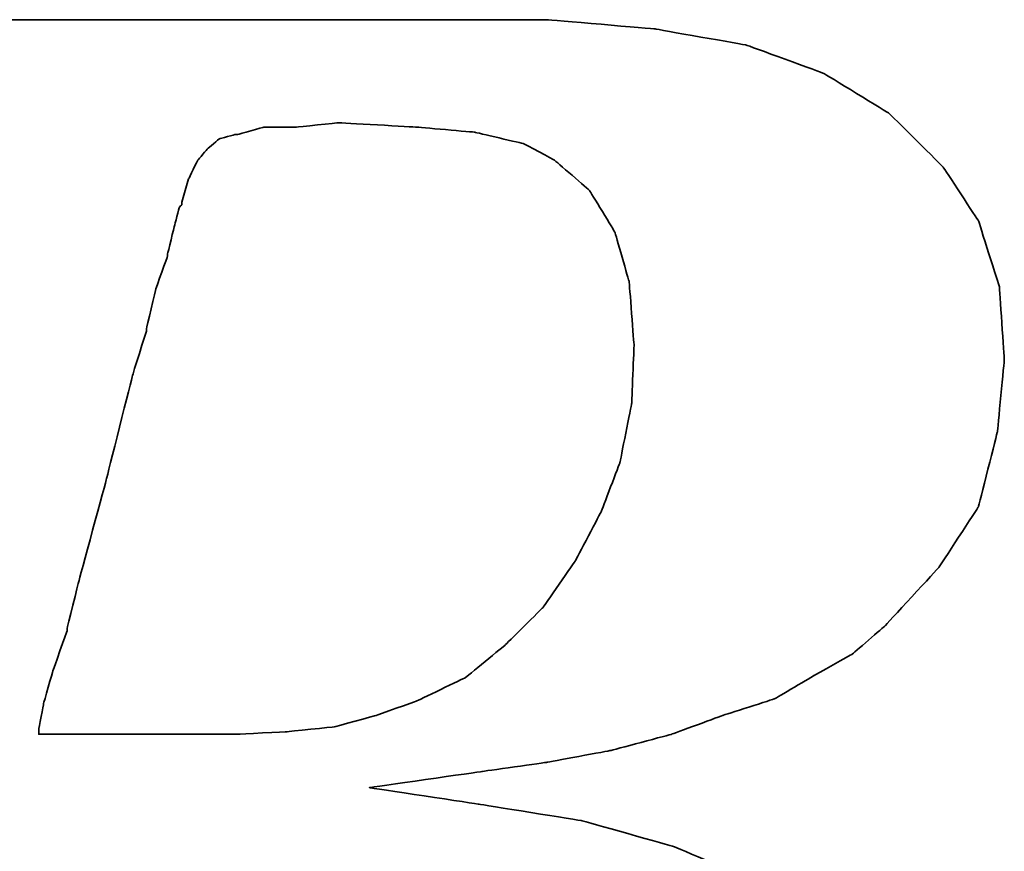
# Model space of a CAD drawing. Header units: millimetres. Extents: x 450 to 829, y 342 to 460.
# Tile 31 of 53: x 698.89 to 701.65, y 379.05 to 381.38. Entities that reach past the tile are written whole.
import ezdxf

# ---------------------------------------------------------------- set-up
doc = ezdxf.new("R2010")
doc.units = ezdxf.units.MM
doc.layers.add('DIM', color=4, linetype='CONTINUOUS')
doc.layers.add('layer 1', color=7, linetype='CONTINUOUS')

# ---------------------------------------------------------------- blocks, each defined once
blk = doc.blocks.new('TBI MOTION logo(完整正式版)')
at = {"layer": 'layer 1', "color": 22, "lineweight": 35}
for points, knots in [([(-64.65375, -6.86375), (-64.65375, -6.86375), (-64.84375, -7.29625), (-64.84375, -7.29625), (-64.84375, -7.29625), (-64.84375, -7.29625), (-64.86875, -7.34375), (-64.86875, -7.34375), (-64.86875, -7.34375), (-64.86875, -7.34375), (-64.86875, -7.36875), (-64.86875, -7.36875), (-64.86875, -7.36875), (-64.86875, -7.36875), (-65.15375, -7.65375), (-65.15375, -7.65375), (-65.15375, -7.65375), (-65.15375, -7.65375), (-65.17875, -7.65375), (-65.17875, -7.65375), (-65.17875, -7.65375), (-65.17875, -7.65375), (-65.20375, -7.67875), (-65.20375, -7.67875), (-65.20375, -7.67875), (-65.20375, -7.67875), (-65.58875, -7.87125), (-65.58875, -7.87125), (-65.58875, -7.87125), (-65.58875, -7.87125), (-65.63375, -7.87125), (-65.63375, -7.87125), (-65.63375, -7.87125), (-65.63375, -7.87125), (-65.65875, -7.89375), (-65.65875, -7.89375), (-65.65875, -7.89375), (-65.65875, -7.89375), (-66.09375, -7.94375), (-66.09375, -7.94375), (-66.09375, -7.94375), (-66.09375, -7.94375), (-66.11375, -7.94375), (-66.11375, -7.94375), (-66.11375, -7.94375), (-66.11375, -7.94375), (-66.16375, -7.94375), (-66.16375, -7.94375), (-66.16375, -7.94375), (-66.16375, -7.94375), (-66.30875, -7.94375), (-66.30875, -7.94375), (-66.30875, -7.94375), (-66.30875, -7.94375), (-66.69375, -7.94375), (-66.69375, -7.94375), (-66.69375, -7.94375), (-66.69375, -7.94375), (-67.07375, -7.94375), (-67.07375, -7.94375), (-67.07375, -7.94375), (-67.07375, -7.94375), (-67.12375, -7.94375), (-67.12375, -7.94375), (-67.12375, -7.94375), (-67.12375, -7.94375), (-67.12375, -7.96625), (-67.12375, -7.96625), (-67.12375, -7.96625), (-67.12375, -7.96625), (-67.14875, -7.99125), (-67.14875, -7.99125), (-67.14875, -7.99125), (-67.14875, -7.99125), (-67.24375, -8.34875), (-67.24375, -8.34875), (-67.24375, -8.34875), (-67.24375, -8.34875), (-67.31375, -8.68625), (-67.31375, -8.68625), (-67.31375, -8.68625), (-67.31375, -8.68625), (-67.26875, -8.68625), (-67.26875, -8.68625), (-67.26875, -8.68625), (-67.26875, -8.68625), (-67.07375, -8.68625), (-67.07375, -8.68625), (-67.07375, -8.68625), (-67.07375, -8.68625), (-66.54875, -8.68625), (-66.54875, -8.68625), (-66.54875, -8.68625), (-66.54875, -8.68625), (-65.82625, -8.68625), (-65.82625, -8.68625), (-65.82625, -8.68625), (-65.82625, -8.68625), (-65.01375, -8.68625), (-65.01375, -8.68625), (-65.01375, -8.68625), (-65.01375, -8.68625), (-64.05375, -8.68625), (-64.05375, -8.68625), (-64.05375, -8.68625), (-64.05375, -8.68625), (-62.08375, -8.68625), (-62.08375, -8.68625), (-62.08375, -8.68625), (-62.08375, -8.68625), (-60.06875, -8.68625), (-60.06875, -8.68625), (-60.06875, -8.68625), (-60.06875, -8.68625), (-59.10875, -8.68625), (-59.10875, -8.68625), (-59.10875, -8.68625), (-59.10875, -8.68625), (-58.29375, -8.68625), (-58.29375, -8.68625), (-58.29375, -8.68625), (-58.29375, -8.68625), (-57.57375, -8.68625), (-57.57375, -8.68625), (-57.57375, -8.68625), (-57.57375, -8.68625), (-57.04875, -8.68625), (-57.04875, -8.68625), (-57.04875, -8.68625), (-57.04875, -8.68625), (-56.85375, -8.68625), (-56.85375, -8.68625), (-56.85375, -8.68625), (-56.85375, -8.68625), (-56.70875, -8.68625), (-56.70875, -8.68625), (-56.70875, -8.68625), (-56.70875, -8.68625), (-56.61375, -8.68625), (-56.61375, -8.68625), (-56.61375, -8.68625), (-56.61375, -8.68625), (-56.56875, -8.68625), (-56.56875, -8.68625), (-56.56875, -8.68625), (-56.56875, -8.68625), (-55.65375, -8.63875), (-55.65375, -8.63875), (-55.65375, -8.63875), (-55.65375, -8.63875), (-54.76875, -8.51875), (-54.76875, -8.51875), (-54.76875, -8.51875), (-54.76875, -8.51875), (-53.90375, -8.30375), (-53.90375, -8.30375), (-53.90375, -8.30375), (-53.90375, -8.30375), (-53.08875, -8.03875), (-53.08875, -8.03875), (-53.08875, -8.03875), (-53.08875, -8.03875), (-52.34375, -7.65375), (-52.34375, -7.65375), (-52.34375, -7.65375), (-52.34375, -7.65375), (-51.69875, -7.29625), (-51.69875, -7.29625), (-51.69875, -7.29625), (-51.69875, -7.29625), (-51.21875, -6.91125), (-51.21875, -6.91125), (-51.21875, -6.91125), (-51.21875, -6.91125), (-50.83375, -6.50375), (-50.83375, -6.50375), (-50.83375, -6.50375), (-50.83375, -6.50375), (-50.44875, -5.94875), (-50.44875, -5.94875), (-50.44875, -5.94875), (-50.44875, -5.94875), (-50.13875, -5.30375), (-50.13875, -5.30375), (-50.13875, -5.30375), (-50.13875, -5.30375), (-49.99375, -4.65375), (-49.99375, -4.65375), (-49.99375, -4.65375), (-49.99375, -4.65375), (-49.92375, -3.98375), (-49.92375, -3.98375), (-49.92375, -3.98375), (-49.92375, -3.98375), (-49.99375, -3.19374), (-49.99375, -3.19374), (-49.99375, -3.19374), (-49.99375, -3.19374), (-50.23374, -2.44874), (-50.23374, -2.44874), (-50.23374, -2.44874), (-50.23374, -2.44874), (-50.59375, -1.87374), (-50.59375, -1.87374), (-50.59375, -1.87374), (-50.59375, -1.87374), (-51.09875, -1.31874), (-51.09875, -1.31874), (-51.09875, -1.31874), (-51.09875, -1.31874), (-51.74375, -0.81875), (-51.74375, -0.81875), (-51.74375, -0.81875), (-51.74375, -0.81875), (-52.53875, -0.48125), (-52.53875, -0.48125), (-52.53875, -0.48125), (-52.53875, -0.48125), (-53.47375, -0.21875), (-53.47375, -0.21875), (-53.47375, -0.21875), (-53.47375, -0.21875), (-54.52875, -0.04874), (-54.52875, -0.04874), (-54.52875, -0.04874), (-54.52875, -0.04874), (-55.65375, 0.12125), (-55.65375, 0.12125), (-55.65375, 0.12125), (-55.65375, 0.12125), (-54.50375, 0.28624), (-54.50375, 0.28624), (-54.50375, 0.28624), (-54.50375, 0.28624), (-53.83375, 0.38124), (-53.83375, 0.38124), (-53.83375, 0.38124), (-53.83375, 0.38124), (-53.18375, 0.50125), (-53.18375, 0.50125), (-53.18375, 0.50125), (-53.18375, 0.50125), (-52.55875, 0.66874), (-52.55875, 0.66874), (-52.55875, 0.66874), (-52.55875, 0.66874), (-52.03375, 0.86124), (-52.03375, 0.86124), (-52.03375, 0.86124), (-52.03375, 0.86124), (-51.50374, 1.03124), (-51.50374, 1.03124), (-51.50374, 1.03124), (-51.50374, 1.03124), (-51.09875, 1.27125), (-51.09875, 1.27125), (-51.09875, 1.27125), (-51.09875, 1.27125), (-50.71375, 1.48624), (-50.71375, 1.48624), (-50.71375, 1.48624), (-50.71375, 1.48624), (-50.37625, 1.77625), (-50.37625, 1.77625), (-50.37625, 1.77625), (-50.37625, 1.77625), (-49.82375, 2.37625), (-49.82375, 2.37625), (-49.82375, 2.37625), (-49.82375, 2.37625), (-49.41875, 2.99625), (-49.41875, 2.99625), (-49.41875, 2.99625), (-49.41875, 2.99625), (-49.22375, 3.76625), (-49.22375, 3.76625), (-49.22375, 3.76625), (-49.22375, 3.76625), (-49.15375, 4.50874), (-49.15375, 4.50874), (-49.15375, 4.50874), (-49.15375, 4.50874), (-49.20375, 5.25125), (-49.20375, 5.25125), (-49.20375, 5.25125), (-49.20375, 5.25125), (-49.41875, 5.92625), (-49.41875, 5.92625), (-49.41875, 5.92625), (-49.41875, 5.92625), (-49.77875, 6.47625), (-49.77875, 6.47625), (-49.77875, 6.47625), (-49.77875, 6.47625), (-50.33125, 7.02624), (-50.33125, 7.02624), (-50.33125, 7.02624), (-50.33125, 7.02624), (-51.00125, 7.43625), (-51.00125, 7.43625), (-51.00125, 7.43625), (-51.00125, 7.43625), (-51.79375, 7.72625), (-51.79375, 7.72625), (-51.79375, 7.72625), (-51.79375, 7.72625), (-52.72875, 7.89124), (-52.72875, 7.89124), (-52.72875, 7.89124), (-52.72875, 7.89124), (-53.83375, 7.98625), (-53.83375, 7.98625), (-53.83375, 7.98625), (-53.83375, 7.98625), (-53.92875, 7.98625), (-53.92875, 7.98625), (-53.92875, 7.98625), (-53.92875, 7.98625), (-54.26375, 7.98625), (-54.26375, 7.98625), (-54.26375, 7.98625), (-54.26375, 7.98625), (-54.74375, 7.98625), (-54.74375, 7.98625), (-54.74375, 7.98625), (-54.74375, 7.98625), (-55.36875, 7.98625), (-55.36875, 7.98625), (-55.36875, 7.98625), (-55.36875, 7.98625), (-56.13375, 7.98625), (-56.13375, 7.98625), (-56.13375, 7.98625), (-56.13375, 7.98625), (-56.94875, 7.98625), (-56.94875, 7.98625), (-56.94875, 7.98625), (-56.94875, 7.98625), (-58.77625, 7.98625), (-58.77625, 7.98625), (-58.77625, 7.98625), (-58.77625, 7.98625), (-60.59875, 7.98625), (-60.59875, 7.98625), (-60.59875, 7.98625), (-60.59875, 7.98625), (-61.41375, 7.98625), (-61.41375, 7.98625), (-61.41375, 7.98625), (-61.41375, 7.98625), (-62.17875, 7.98625), (-62.17875, 7.98625), (-62.17875, 7.98625), (-62.17875, 7.98625), (-62.80375, 7.98625), (-62.80375, 7.98625), (-62.80375, 7.98625), (-62.80375, 7.98625), (-63.30625, 7.98625), (-63.30625, 7.98625), (-63.30625, 7.98625), (-63.30625, 7.98625), (-63.57375, 7.98625), (-63.57375, 7.98625), (-63.57375, 7.98625), (-63.57375, 7.98625), (-63.57375, 7.96375), (-63.57375, 7.96375), (-63.57375, 7.96375), (-63.57375, 7.96375), (-63.59875, 7.94125), (-63.59875, 7.94125), (-63.59875, 7.94125), (-63.59875, 7.94125), (-63.69375, 7.55625), (-63.69375, 7.55625), (-63.69375, 7.55625), (-63.69375, 7.55625), (-63.76375, 7.24624), (-63.76375, 7.24624), (-63.76375, 7.24624), (-63.76375, 7.24624), (-63.23875, 7.24624), (-63.23875, 7.24624), (-63.23875, 7.24624), (-63.23875, 7.24624), (-62.75875, 7.24624), (-62.75875, 7.24624), (-62.75875, 7.24624), (-62.75875, 7.24624), (-62.61125, 7.24624), (-62.61125, 7.24624), (-62.61125, 7.24624), (-62.61125, 7.24624), (-62.56625, 7.24624), (-62.56625, 7.24624), (-62.56625, 7.24624), (-62.56625, 7.24624), (-62.22875, 7.24624), (-62.22875, 7.24624), (-62.22875, 7.24624), (-62.22875, 7.24624), (-62.20375, 7.24624), (-62.20375, 7.24624), (-62.20375, 7.24624), (-62.20375, 7.24624), (-62.17875, 7.21875), (-62.17875, 7.21875), (-62.17875, 7.21875), (-62.17875, 7.21875), (-61.96375, 7.17125), (-61.96375, 7.17125), (-61.96375, 7.17125), (-61.96375, 7.17125), (-61.72375, 7.12624), (-61.72375, 7.12624), (-61.72375, 7.12624), (-61.72375, 7.12624), (-61.70375, 7.12624), (-61.70375, 7.12624), (-61.70375, 7.12624), (-61.70375, 7.12624), (-61.55875, 7.07624), (-61.55875, 7.07624), (-61.55875, 7.07624), (-61.55875, 7.07624), (-61.50875, 7.07624), (-61.50875, 7.07624), (-61.50875, 7.07624), (-61.50875, 7.07624), (-61.48375, 7.02624), (-61.48375, 7.02624), (-61.48375, 7.02624), (-61.48375, 7.02624), (-61.31875, 6.83375), (-61.31875, 6.83375), (-61.31875, 6.83375), (-61.31875, 6.83375), (-61.29375, 6.81125), (-61.29375, 6.81125), (-61.29375, 6.81125), (-61.29375, 6.81125), (-61.29375, 6.78625), (-61.29375, 6.78625), (-61.29375, 6.78625), (-61.29375, 6.78625), (-61.19875, 6.50124), (-61.19875, 6.50124), (-61.19875, 6.50124), (-61.19875, 6.50124), (-61.17375, 6.45124), (-61.17375, 6.45124), (-61.17375, 6.45124), (-61.17375, 6.45124), (-61.19875, 6.40625), (-61.19875, 6.40625), (-61.19875, 6.40625), (-61.19875, 6.40625), (-61.26875, 5.99624), (-61.26875, 5.99624), (-61.26875, 5.99624), (-61.26875, 5.99624), (-61.26875, 5.85125), (-61.26875, 5.85125), (-61.26875, 5.85125), (-61.26875, 5.85125), (-61.26875, 5.82625), (-61.26875, 5.82625), (-61.26875, 5.82625), (-61.26875, 5.82625), (-61.29375, 5.80625), (-61.29375, 5.80625), (-61.29375, 5.80625), (-61.29375, 5.80625), (-61.34125, 5.66125), (-61.34125, 5.66125), (-61.34125, 5.66125), (-61.34125, 5.66125), (-61.41375, 5.44625), (-61.41375, 5.44625), (-61.41375, 5.44625), (-61.41375, 5.44625), (-61.48375, 5.15625), (-61.48375, 5.15625), (-61.48375, 5.15625), (-61.48375, 5.15625), (-61.58375, 4.82124), (-61.58375, 4.82124), (-61.58375, 4.82124), (-61.58375, 4.82124), (-61.79875, 4.00375), (-61.79875, 4.00375), (-61.79875, 4.00375), (-61.79875, 4.00375), (-62.05875, 2.99625), (-62.05875, 2.99625), (-62.05875, 2.99625), (-62.05875, 2.99625), (-62.34875, 1.91625), (-62.34875, 1.91625), (-62.34875, 1.91625), (-62.34875, 1.91625), (-62.97375, -0.41124), (-62.97375, -0.41124), (-62.97375, -0.41124), (-62.97375, -0.41124), (-63.59875, -2.75875), (-63.59875, -2.75875), (-63.59875, -2.75875), (-63.59875, -2.75875), (-63.88375, -3.86374), (-63.88375, -3.86374), (-63.88375, -3.86374), (-63.88375, -3.86374), (-64.14875, -4.82374), (-64.14875, -4.82374), (-64.14875, -4.82374), (-64.14875, -4.82374), (-64.36375, -5.64125), (-64.36375, -5.64125), (-64.36375, -5.64125), (-64.36375, -5.64125), (-64.43625, -5.97625), (-64.43625, -5.97625), (-64.43625, -5.97625), (-64.43625, -5.97625), (-64.50875, -6.28625), (-64.50875, -6.28625), (-64.50875, -6.28625), (-64.50875, -6.28625), (-64.50875, -6.30875), (-64.50875, -6.30875), (-64.50875, -6.30875), (-64.50875, -6.30875), (-64.57875, -6.50375), (-64.57875, -6.50375), (-64.57875, -6.50375), (-64.57875, -6.50375), (-64.62875, -6.69625), (-64.62875, -6.69625), (-64.62875, -6.69625), (-64.62875, -6.69625), (-64.62875, -6.76875), (-64.62875, -6.76875), (-64.62875, -6.76875), (-64.62875, -6.76875), (-64.62875, -6.81375), (-64.62875, -6.81375), (-64.62875, -6.81375), (-64.62875, -6.81375), (-64.62875, -6.83875), (-64.62875, -6.83875), (-64.62875, -6.83875), (-64.62875, -6.83875), (-64.65375, -6.86375), (-64.65375, -6.86375)], [0, 0, 0, 0, 0.00719424, 0.00719424, 0.00719424, 0.00719425, 0.01438849, 0.01438849, 0.01438849, 0.0143885, 0.02158273, 0.02158273, 0.02158273, 0.02158274, 0.02877698, 0.02877698, 0.02877698, 0.02877699, 0.03597122, 0.03597122, 0.03597122, 0.03597123, 0.04316547, 0.04316547, 0.04316547, 0.04316548, 0.05035971, 0.05035971, 0.05035971, 0.05035972, 0.05755396, 0.05755396, 0.05755396, 0.05755397, 0.0647482, 0.0647482, 0.0647482, 0.06474821, 0.07194245, 0.07194245, 0.07194245, 0.07194246, 0.07913669, 0.07913669, 0.07913669, 0.0791367, 0.08633094, 0.08633094, 0.08633094, 0.08633095, 0.09352518, 0.09352518, 0.09352518, 0.09352519, 0.10071942, 0.10071942, 0.10071942, 0.10071943, 0.10791367, 0.10791367, 0.10791367, 0.10791368, 0.11510791, 0.11510791, 0.11510791, 0.11510792, 0.12230216, 0.12230216, 0.12230216, 0.12230217, 0.1294964, 0.1294964, 0.1294964, 0.12949641, 0.13669065, 0.13669065, 0.13669065, 0.13669066, 0.14388489, 0.14388489, 0.14388489, 0.1438849, 0.15107914, 0.15107914, 0.15107914, 0.15107915, 0.15827338, 0.15827338, 0.15827338, 0.15827339, 0.16546763, 0.16546763, 0.16546763, 0.16546764, 0.17266187, 0.17266187, 0.17266187, 0.17266188, 0.17985612, 0.17985612, 0.17985612, 0.17985613, 0.18705036, 0.18705036, 0.18705036, 0.18705037, 0.1942446, 0.1942446, 0.1942446, 0.19424461, 0.20143885, 0.20143885, 0.20143885, 0.20143886, 0.20863309, 0.20863309, 0.20863309, 0.2086331, 0.21582734, 0.21582734, 0.21582734, 0.21582735, 0.22302158, 0.22302158, 0.22302158, 0.22302159, 0.23021583, 0.23021583, 0.23021583, 0.23021584, 0.23741007, 0.23741007, 0.23741007, 0.23741008, 0.24460432, 0.24460432, 0.24460432, 0.24460433, 0.25179856, 0.25179856, 0.25179856, 0.25179857, 0.25899281, 0.25899281, 0.25899281, 0.25899282, 0.26618705, 0.26618705, 0.26618705, 0.26618706, 0.27338129, 0.27338129, 0.27338129, 0.2733813, 0.28057554, 0.28057554, 0.28057554, 0.28057555, 0.28776978, 0.28776978, 0.28776978, 0.28776979, 0.29496403, 0.29496403, 0.29496403, 0.29496404, 0.30215827, 0.30215827, 0.30215827, 0.30215828, 0.30935252, 0.30935252, 0.30935252, 0.30935253, 0.31654676, 0.31654676, 0.31654676, 0.31654677, 0.32374101, 0.32374101, 0.32374101, 0.32374102, 0.33093525, 0.33093525, 0.33093525, 0.33093526, 0.3381295, 0.3381295, 0.3381295, 0.33812951, 0.34532374, 0.34532374, 0.34532374, 0.34532375, 0.35251799, 0.35251799, 0.35251799, 0.352518, 0.35971223, 0.35971223, 0.35971223, 0.35971224, 0.36690647, 0.36690647, 0.36690647, 0.36690648, 0.37410072, 0.37410072, 0.37410072, 0.37410073, 0.38129496, 0.38129496, 0.38129496, 0.38129497, 0.38848921, 0.38848921, 0.38848921, 0.38848922, 0.39568345, 0.39568345, 0.39568345, 0.39568346, 0.4028777, 0.4028777, 0.4028777, 0.40287771, 0.41007194, 0.41007194, 0.41007194, 0.41007195, 0.41726619, 0.41726619, 0.41726619, 0.4172662, 0.42446043, 0.42446043, 0.42446043, 0.42446044, 0.43165468, 0.43165468, 0.43165468, 0.43165469, 0.43884892, 0.43884892, 0.43884892, 0.43884893, 0.44604317, 0.44604317, 0.44604317, 0.44604318, 0.45323741, 0.45323741, 0.45323741, 0.45323742, 0.46043165, 0.46043165, 0.46043165, 0.46043166, 0.4676259, 0.4676259, 0.4676259, 0.46762591, 0.47482014, 0.47482014, 0.47482014, 0.47482015, 0.48201439, 0.48201439, 0.48201439, 0.4820144, 0.48920863, 0.48920863, 0.48920863, 0.48920864, 0.49640288, 0.49640288, 0.49640288, 0.49640289, 0.50359712, 0.50359712, 0.50359712, 0.50359713, 0.51079137, 0.51079137, 0.51079137, 0.51079138, 0.51798561, 0.51798561, 0.51798561, 0.51798562, 0.52517986, 0.52517986, 0.52517986, 0.52517987, 0.5323741, 0.5323741, 0.5323741, 0.53237411, 0.53956835, 0.53956835, 0.53956835, 0.53956836, 0.54676259, 0.54676259, 0.54676259, 0.5467626, 0.55395683, 0.55395683, 0.55395683, 0.55395684, 0.56115108, 0.56115108, 0.56115108, 0.56115109, 0.56834532, 0.56834532, 0.56834532, 0.56834533, 0.57553957, 0.57553957, 0.57553957, 0.57553958, 0.58273381, 0.58273381, 0.58273381, 0.58273382, 0.58992806, 0.58992806, 0.58992806, 0.58992807, 0.5971223, 0.5971223, 0.5971223, 0.59712231, 0.60431655, 0.60431655, 0.60431655, 0.60431656, 0.61151079, 0.61151079, 0.61151079, 0.6115108, 0.61870504, 0.61870504, 0.61870504, 0.61870505, 0.62589928, 0.62589928, 0.62589928, 0.62589929, 0.63309353, 0.63309353, 0.63309353, 0.63309354, 0.64028777, 0.64028777, 0.64028777, 0.64028778, 0.64748201, 0.64748201, 0.64748201, 0.64748202, 0.65467626, 0.65467626, 0.65467626, 0.65467627, 0.6618705, 0.6618705, 0.6618705, 0.66187051, 0.66906475, 0.66906475, 0.66906475, 0.66906476, 0.67625899, 0.67625899, 0.67625899, 0.676259, 0.68345324, 0.68345324, 0.68345324, 0.68345325, 0.69064748, 0.69064748, 0.69064748, 0.69064749, 0.69784173, 0.69784173, 0.69784173, 0.69784174, 0.70503597, 0.70503597, 0.70503597, 0.70503598, 0.71223022, 0.71223022, 0.71223022, 0.71223023, 0.71942446, 0.71942446, 0.71942446, 0.71942447, 0.72661871, 0.72661871, 0.72661871, 0.72661872, 0.73381295, 0.73381295, 0.73381295, 0.73381296, 0.74100719, 0.74100719, 0.74100719, 0.7410072, 0.74820144, 0.74820144, 0.74820144, 0.74820145, 0.75539568, 0.75539568, 0.75539568, 0.75539569, 0.76258993, 0.76258993, 0.76258993, 0.76258994, 0.76978417, 0.76978417, 0.76978417, 0.76978418, 0.77697842, 0.77697842, 0.77697842, 0.77697843, 0.78417266, 0.78417266, 0.78417266, 0.78417267, 0.79136691, 0.79136691, 0.79136691, 0.79136692, 0.79856115, 0.79856115, 0.79856115, 0.79856116, 0.8057554, 0.8057554, 0.8057554, 0.80575541, 0.81294964, 0.81294964, 0.81294964, 0.81294965, 0.82014388, 0.82014388, 0.82014388, 0.82014389, 0.82733813, 0.82733813, 0.82733813, 0.82733814, 0.83453237, 0.83453237, 0.83453237, 0.83453238, 0.84172662, 0.84172662, 0.84172662, 0.84172663, 0.84892086, 0.84892086, 0.84892086, 0.84892087, 0.85611511, 0.85611511, 0.85611511, 0.85611512, 0.86330935, 0.86330935, 0.86330935, 0.86330936, 0.8705036, 0.8705036, 0.8705036, 0.87050361, 0.87769784, 0.87769784, 0.87769784, 0.87769785, 0.88489209, 0.88489209, 0.88489209, 0.8848921, 0.89208633, 0.89208633, 0.89208633, 0.89208634, 0.89928058, 0.89928058, 0.89928058, 0.89928059, 0.90647482, 0.90647482, 0.90647482, 0.90647483, 0.91366906, 0.91366906, 0.91366906, 0.91366907, 0.92086331, 0.92086331, 0.92086331, 0.92086332, 0.92805755, 0.92805755, 0.92805755, 0.92805756, 0.9352518, 0.9352518, 0.9352518, 0.93525181, 0.94244604, 0.94244604, 0.94244604, 0.94244605, 0.94964029, 0.94964029, 0.94964029, 0.9496403, 0.95683453, 0.95683453, 0.95683453, 0.95683454, 0.96402878, 0.96402878, 0.96402878, 0.96402879, 0.97122302, 0.97122302, 0.97122302, 0.97122303, 0.97841727, 0.97841727, 0.97841727, 0.97841728, 0.98561151, 0.98561151, 0.98561151, 0.98561152, 0.99280576, 0.99280576, 0.99280576, 0.99280577, 1, 1, 1, 1]), ([(-57.50375, 6.35625), (-57.50375, 6.35625), (-57.57375, 6.11625), (-57.57375, 6.11625), (-57.57375, 6.11625), (-57.57375, 6.11625), (-57.57375, 6.09125), (-57.57375, 6.09125), (-57.57375, 6.09125), (-57.57375, 6.09125), (-57.59875, 6.06625), (-57.59875, 6.06625), (-57.59875, 6.06625), (-57.59875, 6.06625), (-57.64875, 5.87625), (-57.64875, 5.87625), (-57.64875, 5.87625), (-57.64875, 5.87625), (-57.71875, 5.58875), (-57.71875, 5.58875), (-57.71875, 5.58875), (-57.71875, 5.58875), (-57.71875, 5.56625), (-57.71875, 5.56625), (-57.71875, 5.56625), (-57.71875, 5.56625), (-57.83875, 5.23125), (-57.83875, 5.23125), (-57.83875, 5.23125), (-57.83875, 5.23125), (-57.93625, 4.82124), (-57.93625, 4.82124), (-57.93625, 4.82124), (-57.93625, 4.82124), (-57.93625, 4.79624), (-57.93625, 4.79624), (-57.93625, 4.79624), (-57.93625, 4.79624), (-58.07875, 4.34125), (-58.07875, 4.34125), (-58.07875, 4.34125), (-58.07875, 4.34125), (-58.34375, 3.28625), (-58.34375, 3.28625), (-58.34375, 3.28625), (-58.34375, 3.28625), (-58.62875, 2.23124), (-58.62875, 2.23124), (-58.62875, 2.23124), (-58.62875, 2.23124), (-58.74875, 1.75125), (-58.74875, 1.75125), (-58.74875, 1.75125), (-58.74875, 1.75125), (-58.74875, 1.72625), (-58.74875, 1.72625), (-58.74875, 1.72625), (-58.74875, 1.72625), (-58.89375, 1.31625), (-58.89375, 1.31625), (-58.89375, 1.31625), (-58.89375, 1.31625), (-58.98875, 0.98124), (-58.98875, 0.98124), (-58.98875, 0.98124), (-58.98875, 0.98124), (-59.03875, 0.71625), (-59.03875, 0.71625), (-59.03875, 0.71625), (-59.03875, 0.71625), (-59.03875, 0.66874), (-59.03875, 0.66874), (-59.03875, 0.66874), (-59.03875, 0.66874), (-58.91875, 0.66874), (-58.91875, 0.66874), (-58.91875, 0.66874), (-58.91875, 0.66874), (-58.53375, 0.66874), (-58.53375, 0.66874), (-58.53375, 0.66874), (-58.53375, 0.66874), (-58.10375, 0.66874), (-58.10375, 0.66874), (-58.10375, 0.66874), (-58.10375, 0.66874), (-57.66875, 0.66874), (-57.66875, 0.66874), (-57.66875, 0.66874), (-57.66875, 0.66874), (-57.33375, 0.66874), (-57.33375, 0.66874), (-57.33375, 0.66874), (-57.33375, 0.66874), (-57.09375, 0.66874), (-57.09375, 0.66874), (-57.09375, 0.66874), (-57.09375, 0.66874), (-56.99875, 0.66874), (-56.99875, 0.66874), (-56.99875, 0.66874), (-56.99875, 0.66874), (-56.49375, 0.69374), (-56.49375, 0.69374), (-56.49375, 0.69374), (-56.49375, 0.69374), (-56.01375, 0.74374), (-56.01375, 0.74374), (-56.01375, 0.74374), (-56.01375, 0.74374), (-55.58375, 0.86124), (-55.58375, 0.86124), (-55.58375, 0.86124), (-55.58375, 0.86124), (-55.17375, 1.00624), (-55.17375, 1.00624), (-55.17375, 1.00624), (-55.17375, 1.00624), (-54.67375, 1.24625), (-54.67375, 1.24625), (-54.67375, 1.24625), (-54.67375, 1.24625), (-54.26375, 1.58124), (-54.26375, 1.58124), (-54.26375, 1.58124), (-54.26375, 1.58124), (-53.87875, 1.96374), (-53.87875, 1.96374), (-53.87875, 1.96374), (-53.87875, 1.96374), (-53.54375, 2.44625), (-53.54375, 2.44625), (-53.54375, 2.44625), (-53.54375, 2.44625), (-53.27875, 2.95125), (-53.27875, 2.95125), (-53.27875, 2.95125), (-53.27875, 2.95125), (-53.08875, 3.45124), (-53.08875, 3.45124), (-53.08875, 3.45124), (-53.08875, 3.45124), (-52.96875, 4.05124), (-52.96875, 4.05124), (-52.96875, 4.05124), (-52.96875, 4.05124), (-52.94375, 4.65125), (-52.94375, 4.65125), (-52.94375, 4.65125), (-52.94375, 4.65125), (-52.99375, 5.30125), (-52.99375, 5.30125), (-52.99375, 5.30125), (-52.99375, 5.30125), (-53.13875, 5.80625), (-53.13875, 5.80625), (-53.13875, 5.80625), (-53.13875, 5.80625), (-53.39875, 6.23625), (-53.39875, 6.23625), (-53.39875, 6.23625), (-53.39875, 6.23625), (-53.75875, 6.54875), (-53.75875, 6.54875), (-53.75875, 6.54875), (-53.75875, 6.54875), (-54.07375, 6.71625), (-54.07375, 6.71625), (-54.07375, 6.71625), (-54.07375, 6.71625), (-54.57375, 6.83375), (-54.57375, 6.83375), (-54.57375, 6.83375), (-54.57375, 6.83375), (-55.17375, 6.88625), (-55.17375, 6.88625), (-55.17375, 6.88625), (-55.17375, 6.88625), (-55.96875, 6.93125), (-55.96875, 6.93125), (-55.96875, 6.93125), (-55.96875, 6.93125), (-56.39875, 6.88625), (-56.39875, 6.88625), (-56.39875, 6.88625), (-56.39875, 6.88625), (-56.42125, 6.88625), (-56.42125, 6.88625), (-56.42125, 6.88625), (-56.42125, 6.88625), (-56.73375, 6.88625), (-56.73375, 6.88625), (-56.73375, 6.88625), (-56.73375, 6.88625), (-56.99875, 6.81125), (-56.99875, 6.81125), (-56.99875, 6.81125), (-56.99875, 6.81125), (-57.02375, 6.81125), (-57.02375, 6.81125), (-57.02375, 6.81125), (-57.02375, 6.81125), (-57.18875, 6.76625), (-57.18875, 6.76625), (-57.18875, 6.76625), (-57.18875, 6.76625), (-57.30875, 6.66625), (-57.30875, 6.66625), (-57.30875, 6.66625), (-57.30875, 6.66625), (-57.40875, 6.54875), (-57.40875, 6.54875), (-57.40875, 6.54875), (-57.40875, 6.54875), (-57.50375, 6.35625), (-57.50375, 6.35625)], [0, 0, 0, 0, 0.01851852, 0.01851852, 0.01851852, 0.01851853, 0.03703704, 0.03703704, 0.03703704, 0.03703705, 0.05555556, 0.05555556, 0.05555556, 0.05555557, 0.07407407, 0.07407407, 0.07407407, 0.07407408, 0.09259259, 0.09259259, 0.09259259, 0.0925926, 0.11111111, 0.11111111, 0.11111111, 0.11111112, 0.12962963, 0.12962963, 0.12962963, 0.12962964, 0.14814815, 0.14814815, 0.14814815, 0.14814816, 0.16666667, 0.16666667, 0.16666667, 0.16666668, 0.18518519, 0.18518519, 0.18518519, 0.1851852, 0.2037037, 0.2037037, 0.2037037, 0.20370371, 0.22222222, 0.22222222, 0.22222222, 0.22222223, 0.24074074, 0.24074074, 0.24074074, 0.24074075, 0.25925926, 0.25925926, 0.25925926, 0.25925927, 0.27777778, 0.27777778, 0.27777778, 0.27777779, 0.2962963, 0.2962963, 0.2962963, 0.29629631, 0.31481481, 0.31481481, 0.31481481, 0.31481482, 0.33333333, 0.33333333, 0.33333333, 0.33333334, 0.35185185, 0.35185185, 0.35185185, 0.35185186, 0.37037037, 0.37037037, 0.37037037, 0.37037038, 0.38888889, 0.38888889, 0.38888889, 0.3888889, 0.40740741, 0.40740741, 0.40740741, 0.40740742, 0.42592593, 0.42592593, 0.42592593, 0.42592594, 0.44444444, 0.44444444, 0.44444444, 0.44444445, 0.46296296, 0.46296296, 0.46296296, 0.46296297, 0.48148148, 0.48148148, 0.48148148, 0.48148149, 0.5, 0.5, 0.5, 0.50000001, 0.51851852, 0.51851852, 0.51851852, 0.51851853, 0.53703704, 0.53703704, 0.53703704, 0.53703705, 0.55555556, 0.55555556, 0.55555556, 0.55555557, 0.57407407, 0.57407407, 0.57407407, 0.57407408, 0.59259259, 0.59259259, 0.59259259, 0.5925926, 0.61111111, 0.61111111, 0.61111111, 0.61111112, 0.62962963, 0.62962963, 0.62962963, 0.62962964, 0.64814815, 0.64814815, 0.64814815, 0.64814816, 0.66666667, 0.66666667, 0.66666667, 0.66666668, 0.68518519, 0.68518519, 0.68518519, 0.6851852, 0.7037037, 0.7037037, 0.7037037, 0.70370371, 0.72222222, 0.72222222, 0.72222222, 0.72222223, 0.74074074, 0.74074074, 0.74074074, 0.74074075, 0.75925926, 0.75925926, 0.75925926, 0.75925927, 0.77777778, 0.77777778, 0.77777778, 0.77777779, 0.7962963, 0.7962963, 0.7962963, 0.79629631, 0.81481481, 0.81481481, 0.81481481, 0.81481482, 0.83333333, 0.83333333, 0.83333333, 0.83333334, 0.85185185, 0.85185185, 0.85185185, 0.85185186, 0.87037037, 0.87037037, 0.87037037, 0.87037038, 0.88888889, 0.88888889, 0.88888889, 0.8888889, 0.90740741, 0.90740741, 0.90740741, 0.90740742, 0.92592593, 0.92592593, 0.92592593, 0.92592594, 0.94444444, 0.94444444, 0.94444444, 0.94444445, 0.96296296, 0.96296296, 0.96296296, 0.96296297, 0.98148148, 0.98148148, 0.98148148, 0.98148149, 1, 1, 1, 1])]:
    blk.add_open_spline(points, degree=3, knots=knots, dxfattribs=at)

msp = doc.modelspace()

# ---------------------------------------------------------------- block references
at = {"layer": 'DIM', "color": 0, "xscale": 0.2736514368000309, "yscale": 0.2736514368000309, "zscale": 0.2736514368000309}
msp.add_blockref('TBI MOTION logo(完整正式版)', (715.0993, 379.1986), dxfattribs=at)

doc.saveas('drawing.dxf')
